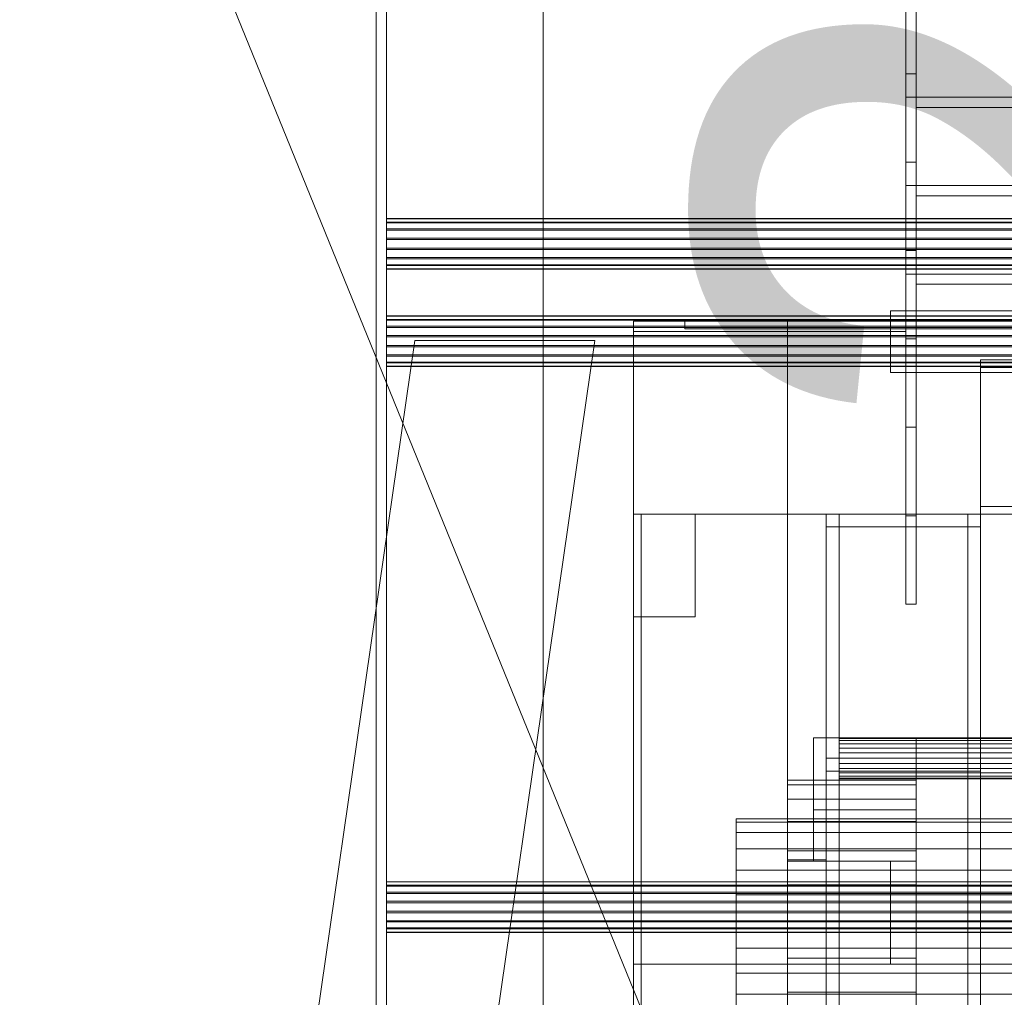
# Model space of a CAD drawing. Header units: millimetres. Extents: x -4738 to 65662, y -68080 to 6847.
# Tile 166 of 256: x -1639 to -1256, y -33263 to -32883. Entities that reach past the tile are written whole.
import ezdxf

# ---------------------------------------------------------------- set-up
doc = ezdxf.new("R2010")
doc.units = ezdxf.units.MM
for name, color, linetype, lineweight in [('COTAS_O', 1, 'Continuous', 0), ('frontal_C03', 7, 'Continuous', 0), ('frontal_C03-dry', 7, 'Continuous', 0), ('frontal_dosificador', 7, 'Continuous', 0), ('frontal_secador', 7, 'Continuous', 0)]:
    doc.layers.add(name, color=color, linetype=linetype, lineweight=lineweight)
doc.dimstyles.new('R19_100', dxfattribs={"dimtxt": 250, "dimasz": 150, "dimexe": 150, "dimexo": 80, "dimgap": 100, "dimtad": 1, "dimtih": 1, "dimtoh": 1, "dimdsep": 46, "dimcen": 0.09, "dimadec": 0, "dimazin": 0, "dimtfac": 1, "dimtdec": 4, "dimtofl": 0, "dimtmove": 0, "dimatfit": 3, "dimfxl": 1, "dimtolj": 1, "dimtzin": 0, "dimarcsym": 0})

# ---------------------------------------------------------------- blocks, each defined once
blk = doc.blocks.new('DIM_R31_47')
at = {"layer": 'COTAS_O'}
for p, q in [((-1725, -31700), (-1025, -31700)), ((-1025, -31700), (-1070, -31850)), ((-1025, -34400), (-1025, -31700)), ((-1025, -31700), (-980, -31850)), ((-1025, -34400), (-1070, -34250)), ((-1025, -34400), (-980, -34250)), ((-1725, -34400), (-1025, -34400))]:
    blk.add_line(p, q, dxfattribs=at)
blk.add_text('2700 O', height=250, rotation=90, dxfattribs=at).set_placement((-1125, -33050))
blk = doc.blocks.new('DIM_R31_55')
at = {"layer": 'COTAS_O'}
for p, q in [((-1400, -33000), (-700, -33000)), ((-700, -33000), (-745, -33150)), ((-700, -36000), (-700, -33000)), ((-700, -33000), (-655, -33150)), ((-700, -36000), (-745, -35850)), ((-700, -36000), (-655, -35850)), ((-1400, -36000), (-700, -36000))]:
    blk.add_line(p, q, dxfattribs=at)
blk.add_text('3000 O', height=250, rotation=90, dxfattribs=at).set_placement((-800, -34500))

msp = doc.modelspace()

# ---------------------------------------------------------------- linework, layer by layer
at = {"layer": 'frontal_C03'}
for p, q in [((-1500, -34954.179), (-1500, -32259.264)), ((-1496, -32259.264), (-1496, -34954.179)), ((-1435, -32259.264), (-1435, -34954.179)), ((-1500, -32263.162), (-1500, -34958.077)), ((-1435, -34958.077), (-1435, -32263.162)), ((-1500, -35437.51), (-1500, -32742.595)), ((-1435, -32742.595), (-1435, -35437.51)), ((-1500, -32746.492), (-1500, -35441.408)), ((-1496, -35441.408), (-1496, -32746.492)), ((-1435, -35441.408), (-1435, -32746.492)), ((-1496, -32961.422), (-1496, -32960.038)), ((-1496, -32960.038), (-1496, -32960.156)), ((1496, -32960.038), (-1496, -32960.038)), ((-1496, -32960.156), (-1496, -32961.757)), ((1496, -32960.156), (-1496, -32960.156)), ((-1496, -32964.096), (-1496, -32961.422)), ((1496, -32961.422), (-1496, -32961.422)), ((-1496, -32961.757), (-1496, -32964.598)), ((1496, -32961.757), (-1496, -32961.757)), ((-1496, -32967.655), (-1496, -32964.096)), ((1496, -32964.096), (-1496, -32964.096)), ((-1496, -32964.598), (-1496, -32968.246)), ((1496, -32964.598), (-1496, -32964.598)), ((-1496, -32971.555), (-1496, -32967.655)), ((-1496, -32967.655), (1496, -32967.655)), ((-1496, -32968.246), (-1496, -32972.146)), ((1496, -32968.246), (-1496, -32968.246)), ((-1496, -32975.203), (-1496, -32971.555)), ((1496, -32971.555), (-1496, -32971.555)), ((-1496, -32972.146), (-1496, -32975.704)), ((1496, -32972.146), (-1496, -32972.146)), ((-1496, -32978.044), (-1496, -32975.203)), ((1496, -32975.203), (-1496, -32975.203)), ((-1496, -32975.704), (-1496, -32978.379)), ((1496, -32975.704), (-1496, -32975.704)), ((-1496, -32979.645), (-1496, -32978.044)), ((1496, -32978.044), (-1496, -32978.044)), ((-1496, -32978.379), (-1496, -32979.763)), ((1496, -32978.379), (-1496, -32978.379)), ((-1496, -32979.763), (-1496, -32979.645)), ((1496, -32979.645), (-1496, -32979.645)), ((1496, -32979.763), (-1496, -32979.763)), ((-1496, -32999.283), (-1496, -32997.899)), ((-1496, -32997.899), (-1496, -32998.017)), ((1496, -32997.899), (-1496, -32997.899)), ((-1496, -32998.017), (-1496, -32999.618)), ((1496, -32998.017), (-1496, -32998.017)), ((-1496, -33001.958), (-1496, -32999.283)), ((1496, -32999.283), (-1496, -32999.283)), ((-1496, -32999.618), (-1496, -33002.459)), ((1496, -32999.618), (-1496, -32999.618)), ((-1496, -33005.516), (-1496, -33001.958)), ((1496, -33001.958), (-1496, -33001.958)), ((-1496, -33002.459), (-1496, -33006.107)), ((1496, -33002.459), (-1496, -33002.459)), ((-1496, -33009.416), (-1496, -33005.516)), ((-1496, -33005.516), (1496, -33005.516)), ((-1496, -33006.107), (-1496, -33010.007)), ((1496, -33006.107), (-1496, -33006.107)), ((-1915, -35988), (-1485, -33007.45)), ((-1845, -35988), (-1415, -33007.45)), ((-1496, -33013.064), (-1496, -33009.416)), ((1496, -33009.416), (-1496, -33009.416)), ((-1496, -33010.007), (-1496, -33013.566)), ((1496, -33010.007), (-1496, -33010.007)), ((-1485, -33007.45), (-1415, -33007.45)), ((-1496, -33015.905), (-1496, -33013.064)), ((1496, -33013.064), (-1496, -33013.064)), ((-1496, -33013.566), (-1496, -33016.24)), ((1496, -33013.566), (-1496, -33013.566)), ((-1496, -33017.506), (-1496, -33015.905)), ((1496, -33015.905), (-1496, -33015.905)), ((-1496, -33016.24), (-1496, -33017.624)), ((1496, -33016.24), (-1496, -33016.24)), ((-1496, -33017.624), (-1496, -33017.506)), ((1496, -33017.506), (-1496, -33017.506)), ((1496, -33017.624), (-1496, -33017.624)), ((-1496, -33219.368), (-1496, -33217.984)), ((-1496, -33217.984), (-1496, -33218.102)), ((1496, -33217.984), (-1496, -33217.984)), ((-1496, -33218.102), (-1496, -33219.703)), ((1496, -33218.102), (-1496, -33218.102)), ((-1496, -33222.043), (-1496, -33219.368)), ((1496, -33219.368), (-1496, -33219.368)), ((-1496, -33219.703), (-1496, -33222.544)), ((1496, -33219.703), (-1496, -33219.703)), ((-1496, -33225.601), (-1496, -33222.043)), ((1496, -33222.043), (-1496, -33222.043)), ((-1496, -33222.544), (-1496, -33226.192)), ((1496, -33222.544), (-1496, -33222.544)), ((-1496, -33229.501), (-1496, -33225.601)), ((-1496, -33225.601), (1496, -33225.601)), ((-1496, -33226.192), (-1496, -33230.092)), ((1496, -33226.192), (-1496, -33226.192)), ((-1496, -33233.149), (-1496, -33229.501)), ((1496, -33229.501), (-1496, -33229.501)), ((-1496, -33230.092), (-1496, -33233.65)), ((1496, -33230.092), (-1496, -33230.092)), ((-1496, -33235.99), (-1496, -33233.149)), ((1496, -33233.149), (-1496, -33233.149)), ((-1496, -33233.65), (-1496, -33236.325)), ((1496, -33233.65), (-1496, -33233.65)), ((-1496, -33237.591), (-1496, -33235.99)), ((1496, -33235.99), (-1496, -33235.99)), ((-1496, -33236.325), (-1496, -33237.709)), ((1496, -33236.325), (-1496, -33236.325)), ((-1496, -33237.709), (-1496, -33237.591)), ((1496, -33237.591), (-1496, -33237.591)), ((1496, -33237.709), (-1496, -33237.709))]:
    msp.add_line(p, q, dxfattribs=at)
at = {"layer": 'frontal_C03-dry'}
for p, q in [((-1294, -32809.75), (-1294, -32903.75)), ((-1290, -32903.75), (-1290, -32809.75)), ((-1294, -32844.125), (-1294, -32938.125)), ((-1290, -32938.125), (-1290, -32844.125)), ((-1294, -32903.75), (-1294, -32869.375)), ((-1290, -32869.375), (-1290, -32903.75)), ((-1294, -32878.5), (-1294, -32972.5)), ((-1294, -32878.5), (-1294, -32912.875)), ((-1290, -32972.5), (-1290, -32878.5)), ((-1290, -32912.875), (-1290, -32878.5)), ((-1290, -32882.5), (-1290, -32916.875)), ((-1294, -32903.75), (-1290, -32903.75)), ((-1294, -32938.125), (-1294, -32903.75)), ((-1290, -32903.75), (-1290, -32938.125)), ((-1294, -32912.875), (-1294, -33006.875)), ((-1294, -32912.875), (-1290, -32912.875)), ((-1294, -32912.875), (-1294, -32947.25)), ((1290, -32912.875), (-1290, -32912.875)), ((-1290, -32912.875), (-1290, -32916.875)), ((-1290, -33006.875), (-1290, -32912.875)), ((-1290, -32947.25), (-1290, -32912.875)), ((-1290, -32916.875), (1290, -32916.875)), ((-1290, -32916.875), (-1290, -32951.25)), ((-1294, -32938.125), (-1290, -32938.125)), ((-1294, -32972.5), (-1294, -32938.125)), ((-1290, -32938.125), (-1290, -32972.5)), ((-1294, -32947.25), (-1294, -33041.25)), ((-1294, -32947.25), (-1290, -32947.25)), ((-1294, -32947.25), (-1294, -32981.625)), ((1290, -32947.25), (-1290, -32947.25)), ((-1290, -32947.25), (-1290, -32951.25)), ((-1290, -33041.25), (-1290, -32947.25)), ((-1290, -32981.625), (-1290, -32947.25)), ((-1290, -32951.25), (1290, -32951.25)), ((-1290, -32951.25), (-1290, -32985.625)), ((-1294, -32972.5), (-1290, -32972.5)), ((-1294, -33006.875), (-1294, -32972.5)), ((-1290, -32972.5), (-1290, -33006.875)), ((-1294, -32981.625), (-1294, -33075.625)), ((-1294, -32981.625), (-1290, -32981.625)), ((-1294, -32981.625), (-1294, -33016)), ((1290, -32981.625), (-1290, -32981.625)), ((-1290, -32981.625), (-1290, -32985.625)), ((-1290, -33075.625), (-1290, -32981.625)), ((-1290, -33016), (-1290, -32981.625)), ((-1290, -32985.625), (1290, -32985.625)), ((-1290, -32985.625), (-1290, -33020)), ((-1294, -33006.875), (-1290, -33006.875)), ((-1294, -33041.25), (-1294, -33006.875)), ((-1290, -33006.875), (-1290, -33041.25)), ((-1294, -33016), (-1294, -33110)), ((-1294, -33016), (-1290, -33016)), ((1290, -33016), (-1290, -33016)), ((-1290, -33016), (-1290, -33020)), ((-1290, -33110), (-1290, -33016)), ((-1290, -33020), (1290, -33020)), ((-1294, -33041.25), (-1290, -33041.25)), ((-1294, -33075.625), (-1294, -33041.25)), ((-1290, -33041.25), (-1290, -33075.625)), ((-1294, -33075.625), (-1290, -33075.625)), ((-1294, -33110), (-1294, -33075.625)), ((-1290, -33075.625), (-1290, -33110)), ((-1294, -33110), (-1290, -33110))]:
    msp.add_line(p, q, dxfattribs=at)
at = {"layer": 'frontal_dosificador'}
msp.add_line((-1180, -33800), (-1750, -32400), dxfattribs=at)
at = {"layer": 'frontal_secador'}
for p, q in [((1300, -32996), (-1300, -32996)), ((-1300, -32996), (-1300, -33016)), ((-1300, -32996), (-1300, -33000)), ((-1400, -33000), (1400, -33000)), ((-1400, -33075), (-1400, -33000)), ((-1400, -33000), (-1250, -33000)), ((-1400, -33250), (-1400, -33000)), ((-1400, -33000), (-1340, -33000)), ((-1400, -36000), (-1400, -33000)), ((-1400, -33000), (-1294, -33000)), ((-1400, -33004), (-1400, -33000)), ((-1380, -33000), (1380, -33000)), ((-1380, -33003), (-1380, -33000)), ((-1340, -36000), (-1340, -33000)), ((-1300, -33020), (-1300, -33000)), ((-1300, -33000), (1300, -33000)), ((-1294, -33004), (-1294, -33000)), ((-1400, -33004), (-1294, -33004)), ((-1380, -33003), (1380, -33003)), ((-1300, -33016), (1300, -33016)), ((-1300, -33020), (-1300, -33016)), ((-1265, -33015), (1265, -33015)), ((-1265, -33018), (-1265, -33015)), ((-1265, -33018), (1265, -33018)), ((-1265, -33072), (-1265, -33018)), ((1300, -33020), (-1300, -33020)), ((-1400, -33075), (-1325, -33075)), ((-1400, -36000), (-1400, -33075)), ((-1400, -35590), (-1400, -33075)), ((-1400, -33075), (-1397, -33075)), ((-1400, -35940), (-1400, -33075)), ((-1400, -33075), (-1376, -33075)), ((-1400, -33115), (-1400, -33075)), ((-1400, -33075), (1400, -33075)), ((-1400, -34650), (-1400, -33075)), ((-1397, -35940), (-1397, -33075)), ((-1376, -33115), (-1376, -33075)), ((-1325, -36000), (-1325, -33075)), ((-1325, -35590), (-1325, -33075)), ((-1325, -33075), (-1320, -33075)), ((-1325, -35980), (-1325, -33075)), ((-1325, -33075), (-1265, -33075)), ((-1325, -33080), (-1325, -33075)), ((-1325, -33350), (-1325, -33075)), ((-1320, -35980), (-1320, -33075)), ((-1320, -33075), (-1270, -33075)), ((-1320, -33350), (-1320, -33075)), ((-1320, -33075), (-1255, -33075)), ((-1270, -33075), (-1265, -33075)), ((-1270, -35980), (-1270, -33075)), ((-1265, -33072), (1265, -33072)), ((-1265, -33075), (-1265, -33072)), ((-1265, -35980), (-1265, -33075)), ((-1265, -33075), (1265, -33075)), ((-1265, -33080), (-1265, -33075)), ((-1325, -33080), (-1265, -33080)), ((-1325, -33080), (-1320, -33080)), ((-1325, -33170), (-1325, -33080)), ((-1320, -33170), (-1320, -33080)), ((-1270, -33080), (-1265, -33080)), ((-1270, -33170), (-1270, -33080)), ((-1265, -33170), (-1265, -33080)), ((-1400, -33115), (-1376, -33115)), ((-1330, -33162), (-1290, -33162)), ((-1330, -33190), (-1330, -33162)), ((-1320, -33162.273), (-1320, -33162)), ((1320, -33162), (-1320, -33162)), ((-1320, -33163.072), (-1320, -33162.273)), ((1320, -33162.273), (-1320, -33162.273)), ((-1320, -33164.343), (-1320, -33163.072)), ((1320, -33163.072), (-1320, -33163.072)), ((-1290, -33190), (-1290, -33162)), ((-1320, -33166), (-1320, -33164.343)), ((1320, -33164.343), (-1320, -33164.343)), ((-1320, -33167.929), (-1320, -33166)), ((1320, -33166), (-1320, -33166)), ((-1325, -33170), (-1265, -33170)), ((-1325, -33175), (-1325, -33170)), ((-1325, -33170), (-1320, -33170)), ((-1320, -33170), (-1320, -33167.929)), ((1320, -33167.929), (-1320, -33167.929)), ((-1320, -33170), (-1320, -33172.071)), ((-1320, -33170), (1320, -33170)), ((-1270, -33170), (-1265, -33170)), ((-1265, -33175), (-1265, -33170)), ((-1325, -33175), (-1265, -33175)), ((-1320, -33172.071), (-1320, -33174)), ((1320, -33172.071), (-1320, -33172.071)), ((-1320, -33174), (-1320, -33175.657)), ((1320, -33174), (-1320, -33174)), ((-1340, -33180.374), (-1340, -33178.5)), ((-1290, -33178.5), (-1340, -33178.5)), ((-1320, -33175.657), (-1320, -33176.928)), ((1320, -33175.657), (-1320, -33175.657)), ((-1320, -33176.928), (-1320, -33177.727)), ((1320, -33176.928), (-1320, -33176.928)), ((-1320, -33177.727), (-1320, -33178)), ((1320, -33177.727), (-1320, -33177.727)), ((1320, -33178), (-1320, -33178)), ((-1290, -33180.374), (-1290, -33178.5)), ((-1340, -33185.869), (-1340, -33180.374)), ((-1290, -33180.374), (-1340, -33180.374)), ((-1290, -33185.869), (-1290, -33180.374)), ((-1340, -33194.609), (-1340, -33185.869)), ((-1290, -33185.869), (-1340, -33185.869)), ((-1290, -33194.609), (-1290, -33185.869)), ((-1330, -33190), (-1290, -33190)), ((-1330, -33210), (-1330, -33190)), ((-1290, -33210), (-1290, -33190)), ((-1360, -33194.863), (-1360, -33193.5)), ((1360, -33193.5), (-1360, -33193.5)), ((-1360, -33198.859), (-1360, -33194.863)), ((1360, -33194.863), (-1360, -33194.863)), ((-1340, -33206), (-1340, -33194.609)), ((-1290, -33194.609), (-1340, -33194.609)), ((-1290, -33206), (-1290, -33194.609)), ((-1360, -33205.216), (-1360, -33198.859)), ((1360, -33198.859), (-1360, -33198.859)), ((-1360, -33213.5), (-1360, -33205.216)), ((1360, -33205.216), (-1360, -33205.216)), ((-1340, -33219.265), (-1340, -33206)), ((-1290, -33206), (-1340, -33206)), ((-1340, -33209.5), (-1325, -33209.5)), ((-1340, -33295.5), (-1340, -33209.5)), ((-1325, -33295.5), (-1325, -33209.5)), ((-1290, -33219.265), (-1290, -33206)), ((-1340, -33210), (-1300, -33210)), ((-1340, -33250), (-1340, -33210)), ((-1330, -33210), (-1290, -33210)), ((-1300, -33250), (-1300, -33210)), ((-1360, -33223.147), (-1360, -33213.5)), ((1360, -33213.5), (-1360, -33213.5)), ((-1340, -33233.5), (-1340, -33219.265)), ((-1290, -33219.265), (-1340, -33219.265)), ((-1290, -33233.5), (-1290, -33219.265)), ((-1360, -33233.5), (-1360, -33223.147)), ((1360, -33223.147), (-1360, -33223.147)), ((-1360, -33233.5), (-1360, -33243.853)), ((-1360, -33233.5), (1360, -33233.5)), ((-1340, -33233.5), (-1340, -33247.735)), ((-1340, -33233.5), (-1290, -33233.5)), ((-1290, -33247.735), (-1290, -33233.5)), ((-1360, -33243.853), (-1360, -33253.5)), ((1360, -33243.853), (-1360, -33243.853)), ((-1340, -33247.735), (-1340, -33261)), ((-1290, -33247.735), (-1340, -33247.735)), ((-1290, -33247.735), (-1290, -33261)), ((-1400, -33250), (1400, -33250)), ((-1400, -36000), (-1400, -33250)), ((-1400, -33250), (-1250, -33250)), ((-1340, -33250), (-1300, -33250)), ((-1360, -33253.5), (-1360, -33261.784)), ((1360, -33253.5), (-1360, -33253.5)), ((-1360, -33261.784), (-1360, -33268.141)), ((1360, -33261.784), (-1360, -33261.784)), ((-1340, -33261), (-1340, -33272.391)), ((-1290, -33261), (-1340, -33261)), ((-1290, -33261), (-1290, -33272.391))]:
    msp.add_line(p, q, dxfattribs=at)

# ---------------------------------------------------------------- dimensions: what is measured, and where the dimension line sits
at = {"layer": 'COTAS_O'}
for p1, p2, picture, middle in [((-1725, -34400), (-1725, -31700), 'DIM_R31_47', (-1025, -33050)), ((-1400, -36000), (-1400, -33000), 'DIM_R31_55', (-700, -34500))]:
    dim = msp.add_aligned_dim(p1=p1, p2=p2, distance=-700, text='<> O', dimstyle='R19_100', dxfattribs=at)
    dim.commit()
    dim.dimension.update_dxf_attribs({"geometry": picture, "text_midpoint": middle})

doc.saveas('drawing.dxf')
